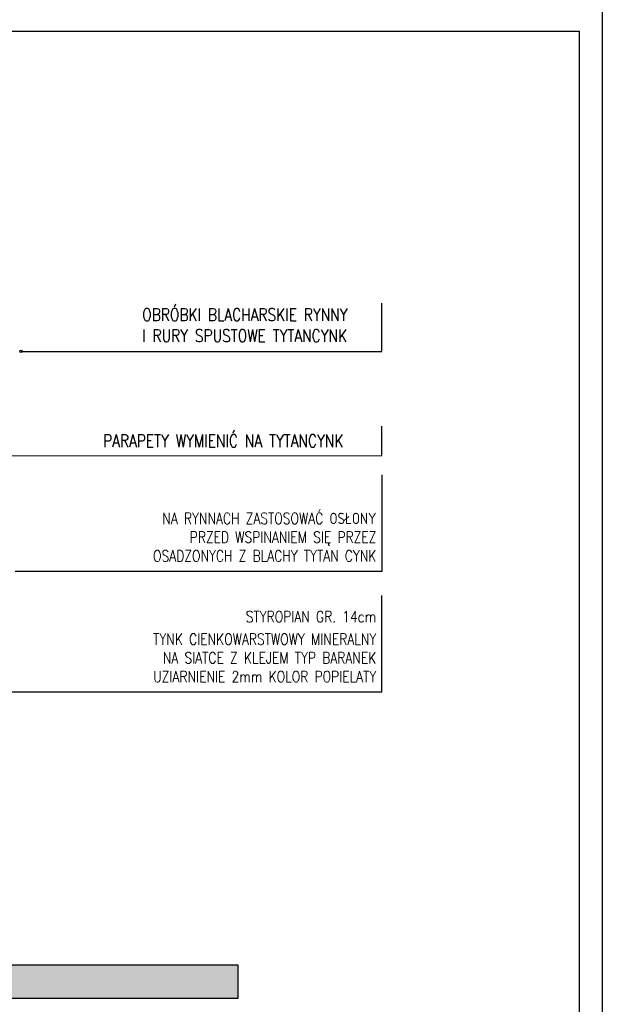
# Model space of a CAD drawing. Header units: millimetres. Extents: x 50026 to 146998, y 1038179 to 1573505.
# Tile 105 of 122: x 53139 to 54226, y 1051621 to 1053457. Entities that reach past the tile are written whole.
import ezdxf

# ---------------------------------------------------------------- set-up
doc = ezdxf.new("R2010")
doc.units = ezdxf.units.MM
doc.header["$LTSCALE"] = 0.025
for name, color, linetype in [('2D-WYMIARY', 2, 'Continuous'), ('NAPISY', 2, 'Continuous'), ('SCIANA', 5, 'Continuous'), ('ściany', 5, 'Continuous')]:
    doc.layers.add(name, color=color, linetype=linetype)
doc.styles.add('KS', font='romans.shx', dxfattribs={"width": 0.8, "height": 17.5})

msp = doc.modelspace()

# ---------------------------------------------------------------- hatches: boundary and pattern name
at = {"layer": 'ściany'}
h = msp.add_hatch(color=5, dxfattribs=at)
h.dxf.hatch_style = 1
h.paths.add_polyline_path([(50669.16448, 1051694.48824), (53545.56665, 1051694.48824), (53545.56665, 1051631.84428), (50669.16448, 1051631.84428)])

# ---------------------------------------------------------------- linework, layer by layer
at = {"layer": '2D-WYMIARY', "color": 2}
for points in [[(50025.62556, 1053478.9331), (54225.62556, 1053478.9331), (54225.62556, 1050508.9331), (50025.62556, 1050508.9331)], [(50339.59173, 1053435.95273), (54182.6452, 1053435.95273), (54182.6452, 1050551.91346), (50339.59173, 1050551.91346)]]:
    msp.add_lwpolyline(points, close=True, dxfattribs=at)
at = {"layer": 'NAPISY', "linetype": 'Continuous', "ltscale": 0.2}
for p, q in [((53814.17016, 1052838.64589), (53814.17016, 1052928.87271)), ((53141.06309, 1052838.64589), (53814.17016, 1052838.64589)), ((53814.17016, 1052644.27766), (53814.17016, 1052699.2309)), ((52349.29677, 1052644.07352), (53814.17016, 1052644.27766)), ((53814.55485, 1052428.21901), (53814.55485, 1052608.67266)), ((53814.55485, 1052428.21901), (53130.25697, 1052428.21901)), ((53814.17016, 1052203.05894), (53814.17016, 1052383.51258)), ((53814.17016, 1052203.05894), (52944.11101, 1052203.05894)), ((53814.17016, 1052203.05894), (53324.60006, 1052203.05894))]:
    msp.add_line(p, q, dxfattribs=at)
at = {"layer": 'SCIANA', "color": 2}
msp.add_circle((53141.06309, 1052838.64589), 2.23198, dxfattribs=at)
at = {"layer": 'ściany', "color": 2}
msp.add_lwpolyline([(50669.16448, 1051694.48824), (53545.56665, 1051694.48824), (53545.56665, 1051631.84428), (50669.16448, 1051631.84428)], close=True, dxfattribs=at)

# ---------------------------------------------------------------- texts
at = {"layer": 'NAPISY', "linetype": 'Continuous', "ltscale": 0.2, "style": 'KS'}
for s, insert, char_height, width, attachment_point in [('OBRÓBKI BLACHARSKIE RYNNY \\PI RURY SPUSTOWE TYTANCYNK ', (53367.10807, 1052918.96033), 23.52, 897.1613802, 1), ('PARAPETY WYMIENIĆ NA TYTANCYNK ', (53294.18084, 1052683.67722), 23.52, 897.1613802, 1), ('NA RYNNACH ZASTOSOWAĆ OSŁONY \\PPRZED WSPINANIEM SIĘ PRZEZ \\POSADZONYCH Z BLACHY TYTAN CYNK', (53804.1901, 1052537.65892), 21, 801.0369467, 3), ('STYROPIAN GR. 14cm', (53803.80542, 1052354.38998), 21, 676.5879316, 3), ('TYNK CIENKOWARSTWOWY MINERALNY\\P NA SIATCE Z KLEJEM TYP BARANEK \\PUZIARNIENIE 2mm KOLOR POPIELATY', (53803.80542, 1052312.49885), 21, 801.0369467, 3)]:
    msp.add_mtext(s, dxfattribs=dict(at, insert=insert, char_height=char_height, width=width, attachment_point=attachment_point))

doc.saveas('drawing.dxf')
